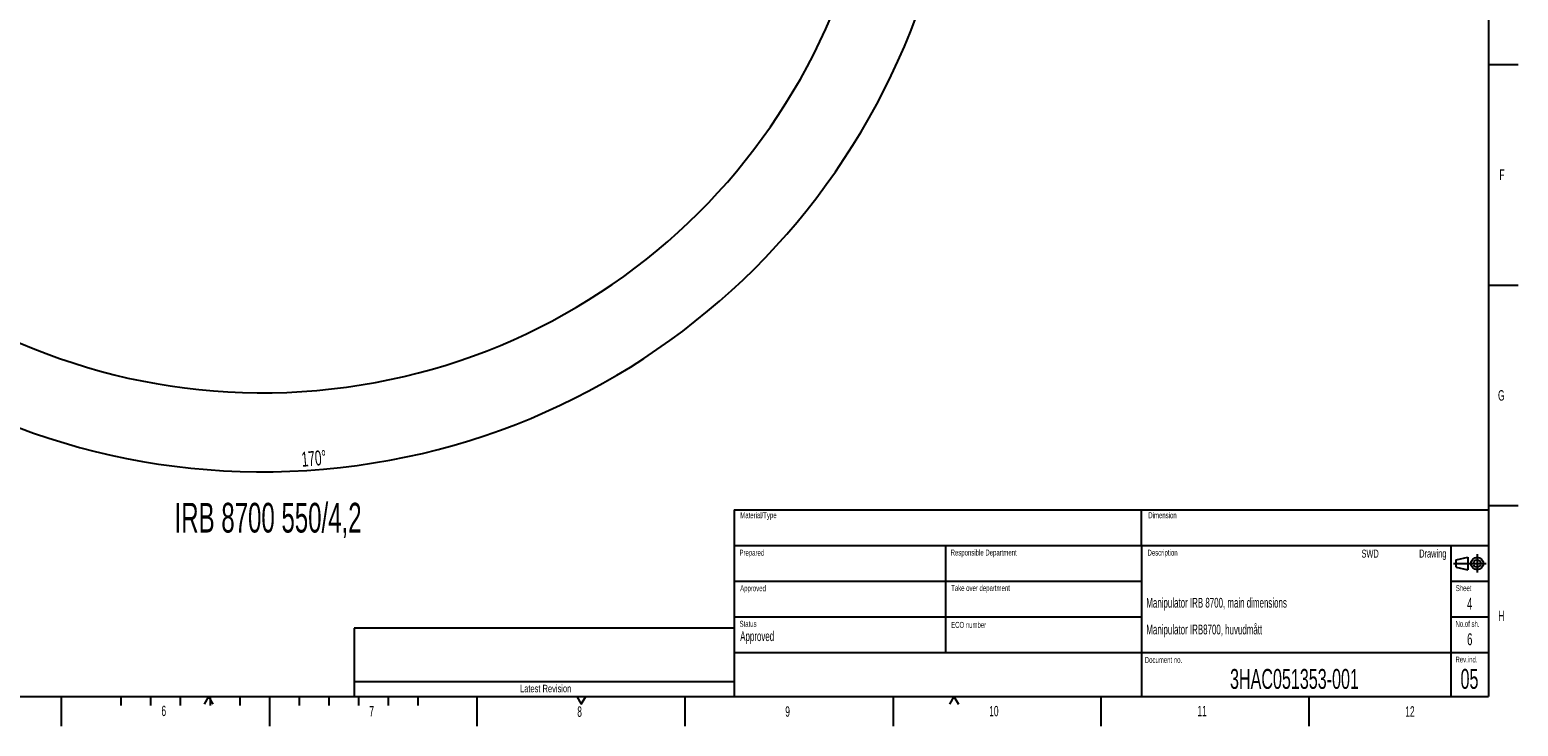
# Model space of a CAD drawing. Extents: x 0 to 16820, y 0 to 11880.
# Tile 2 of 85: x 6796 to 16820, y 0 to 4689. Entities that reach past the tile are written whole.
import ezdxf

# ---------------------------------------------------------------- set-up
doc = ezdxf.new("R2010")
doc.units = 0
doc.header["$LTSCALE"] = 20
doc.linetypes.add('CENTERX2', pattern=[20.32, 12.7, -2.54, 2.54, -2.54])
doc.layers.get('0').update_dxf_attribs({"linetype": 'CONTINUOUS'})
doc.styles.add('SLDTEXTSTYLE0', font='TXT', dxfattribs={"width": 0.605})
doc.dimstyles.new('SLDDIMSTYLE1', dxfattribs={"dimtxt": 100, "dimasz": 100, "dimexe": 0, "dimexo": 0.0625, "dimgap": 25, "dimtad": 1, "dimdec": 4, "dimlfac": 20, "dimzin": 12, "dimtxsty": 'SLDTEXTSTYLE0', "dimsah": 1, "dimcen": 0.09, "dimadec": 1, "dimazin": 3, "dimtfac": 1, "dimtofl": 0, "dimtmove": 0, "dimatfit": 3, "dimtolj": 1, "dimtzin": 12})

# ---------------------------------------------------------------- blocks, each defined once
blk = doc.blocks.new('_D_3')
at = {"color": 7, "linetype": 'CONTINUOUS'}
for p, q in [((8406, 6402), (13085, 6402)), ((4233, 5673), (3718, 5582))]:
    blk.add_line(p, q, dxfattribs=at)
blk.add_arc((8366, 6402), 4689, 190, 0, dxfattribs=at)
for points in [[(13055, 6402), (13039, 6302), (13069, 6302)], [(3748, 5588), (3752, 5486), (3781, 5492)]]:
    blk.add_solid(points, dxfattribs=at)
at = {"color": 7, "linetype": 'CONTINUOUS', "insert": (8622, 1846), "char_height": 100, "attachment_point": 1, "rotation": 5, "style": 'SLDTEXTSTYLE0'}
blk.add_mtext('170°', dxfattribs=at)

msp = doc.modelspace()

# ---------------------------------------------------------------- linework, layer by layer
at = {"color": 7, "linetype": 'CONTINUOUS'}
for p, q in [((16620, 11680), (16620, 200)), ((16620, 4455), (16820, 4455)), ((16620, 2970), (16820, 2970)), ((11540, 1456), (16620, 1456)), ((11540, 1456), (11540, 1216)), ((14284, 1216), (14284, 1456)), ((16620, 1485), (16820, 1485)), ((11540, 1216), (16620, 1216)), ((11540, 1216), (11540, 200)), ((12962, 1216), (12962, 496)), ((14284, 1216), (14284, 496)), ((16366, 1216), (16366, 200)), ((16401, 1121), (16481, 1138)), ((16401, 1071), (16401, 1121)), ((16481, 1138), (16481, 1054)), ((16401, 1071), (16481, 1054)), ((11540, 976), (14284, 976)), ((16366, 976), (16620, 976)), ((11540, 736), (14284, 736)), ((16366, 736), (16620, 736)), ((11540, 660), (8980, 660)), ((8980, 660), (8980, 300)), ((11540, 496), (16620, 496)), ((14284, 496), (14284, 200)), ((8980, 300), (11540, 300)), ((8980, 300), (8980, 200)), ((400, 200), (16620, 200)), ((7010, 0), (7010, 200)), ((7410, 200), (7410, 140)), ((7610, 200), (7610, 140)), ((7810, 200), (7810, 140)), ((8000, 200), (7970, 148.0384758)), ((8000, 200), (8030, 148.0384758)), ((8010, 200), (8010, 140)), ((8210, 200), (8210, 140)), ((8410, 200), (8410, 0)), ((8610, 200), (8610, 140)), ((8810, 200), (8810, 140)), ((9010, 200), (9010, 140)), ((9210, 200), (9210, 140)), ((9410, 200), (9410, 140)), ((9810, 0), (9810, 200)), ((10480, 200), (10510, 148.0384758)), ((10510, 148.0384758), (10540, 200)), ((11210, 0), (11210, 200)), ((12610, 200), (12610, 0)), ((13020, 200), (12990, 148.0384758)), ((13020, 200), (13050, 148.0384758)), ((14010, 200), (14010, 0)), ((15410, 200), (15410, 0))]:
    msp.add_line(p, q, dxfattribs=at)
at = {"color": 7, "linetype": 'CENTERX2'}
for p, q in [((16543, 1158), (16543, 1034)), ((16385, 1096), (16605, 1096)), ((8410, 200), (8410, 0))]:
    msp.add_line(p, q, dxfattribs=at)
at = {"color": 7, "linetype": 'CONTINUOUS'}
for radius in [42, 25]:
    msp.add_circle((16543, 1096), radius, dxfattribs=at)
msp.add_arc((8365.9969283, 6401.8197952), 4157, 190, 170, dxfattribs=at)

# ---------------------------------------------------------------- texts
at = {"color": 7, "linetype": 'CONTINUOUS', "style": 'SLDTEXTSTYLE0'}
for s, insert, char_height, attachment_point in [('F', (16693.4283431, 3748.3715677), 70, 1), ('G', (16683.8755428, 2262.5201921), 70, 1), ('IRB 8700 550/4,2', (7771.5120493, 1503.9725846), 200, 1), ('Material/Type', (11580.7660203, 1440.6129615), 40, 1), ('Dimension', (14328.9637887, 1440.3835592), 40, 1), ('Prepared', (11575.7160535, 1188.2129863), 40, 1), ('Responsible Department', (12997.6073842, 1189.4026805), 40, 1), ('Description', (14323.5187215, 1188.5513818), 40, 1), ('SWD', (15880.889393, 1189.1947584), 54, 3), ('Drawing', (16336.1402887, 1189.6991774), 54, 3), ('Approved', (11580.4287457, 948.8687751), 40, 1), ('Take over department', (13001.0897092, 950.0233015), 40, 1), ('Sheet', (16399.5011163, 949.7332259), 40, 1), ('Manipulator IRB 8700, main dimensions', (14315.2650009, 864.3472064), 66, 1), ('4', (16493.1315434, 864.9124874), 80, 2), ('Status', (11576.1236338, 709.5202247), 40, 1), ('ECO number', (13001.0897092, 702.4091158), 40, 1), ('No.of sh.', (16397.4942971, 708.8142959), 40, 1), ('H', (16685.9572969, 777.8599153), 70, 1), ('Approved', (11580.5887593, 639.3252609), 66, 1), ('Manipulator IRB8700, huvudmått', (14315.2584526, 684.1993068), 66, 1), ('6', (16493.5673167, 625.4039376), 80, 2), ('Document no.', (14305.1054152, 466.2914059), 40, 1), ('Rev.ind.', (16397.4045604, 469.2519572), 40, 1), ('3HAC051353-001', (15313.1745141, 385.4696637), 134, 2), ('05', (16491.7243932, 385.5581176), 134, 2), ('Latest Revision', (10270.3845622, 278.8251302), 50, 2), ('6', (7682.9168651, 138.3533224), 70, 1), ('7', (9082.6633167, 135.5231366), 70, 1), ('8', (10483.1159947, 133.3517231), 70, 1), ('9', (11883.9251498, 133.8688483), 70, 1), ('10', (13257.4364617, 136.8830968), 70, 1), ('11', (14659.3812447, 137.0802906), 70, 1), ('12', (16059.3446993, 134.3383574), 70, 1)]:
    msp.add_mtext(s, dxfattribs=dict(at, insert=insert, char_height=char_height, attachment_point=attachment_point))

# ---------------------------------------------------------------- dimensions: what is measured, and where the dimension line sits
at = {"color": 7, "linetype": 'CONTINUOUS'}
dim = msp.add_angular_dim_2l(base=(8774.7050665, 1730.2643988), line1=((4272.1510991, 5679.9643207), (6796.21337, 6125.0246)), line2=((7345.1676267, 6401.8197952), (8365.9969283, 6401.8197952)), dimstyle='SLDDIMSTYLE1', dxfattribs=at)
dim.commit()
dim.dimension.update_dxf_attribs({"geometry": '_D_3', "text_midpoint": (8774.7050665, 1730.2643988), "dimtype": 162})

doc.saveas('drawing.dxf')
